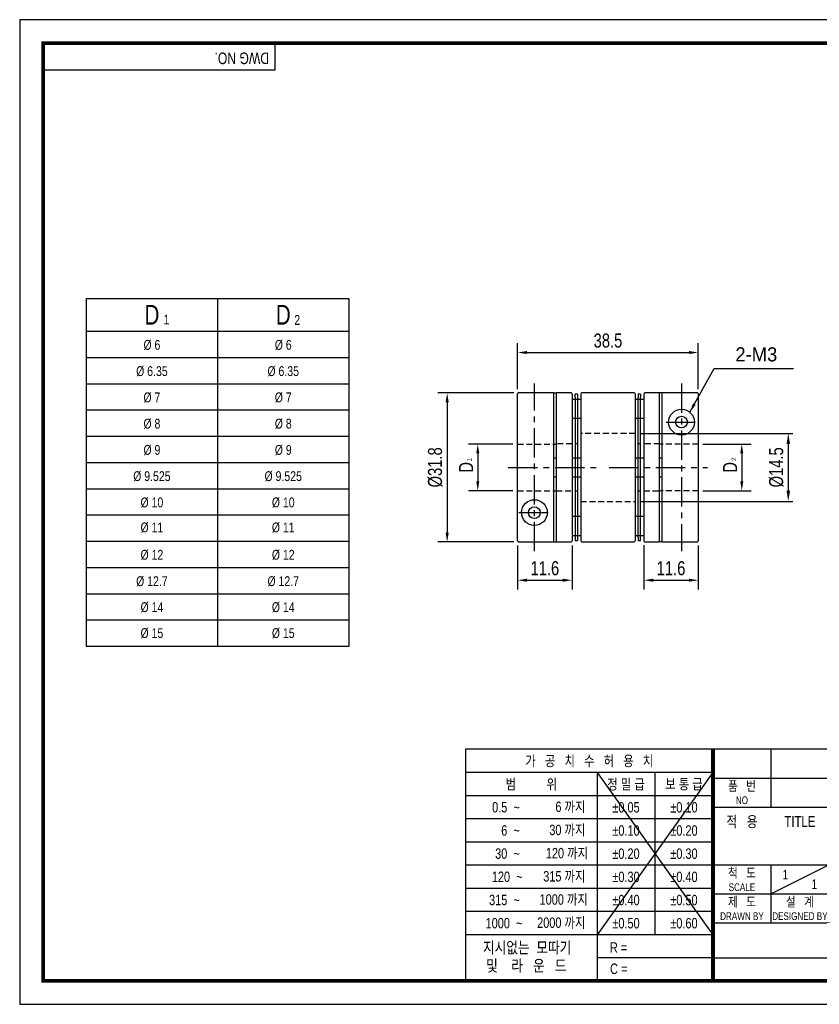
# Model space of a CAD drawing. Header units: millimetres. Extents: x 0 to 297, y 0 to 210.
# Tile 1 of 2: x 0 to 170, y 0 to 210. Entities that reach past the tile are written whole.
import ezdxf
from ezdxf.enums import TextEntityAlignment as Align

# ---------------------------------------------------------------- set-up
doc = ezdxf.new("R2010")
doc.units = ezdxf.units.MM
doc.header["$LTSCALE"] = 5
for name, pattern in [('CENTER', [2, 1.25, -0.25, 0.25, -0.25]), ('CENTER2', [1.125, 0.75, -0.125, 0.125, -0.125]), ('DASHED', [0.75, 0.5, -0.25]), ('HIDDEN', [0.375, 0.25, -0.125]), ('HIDDEN2', [0.1875, 0.125, -0.0625]), ('PHANTOM2', [1.25, 0.625, -0.125, 0.125, -0.125, 0.125, -0.125])]:
    doc.linetypes.add(name, pattern=pattern)
doc.layers.get('0').update_dxf_attribs({"linetype": 'CONTINUOUS'})
doc.layers.get('Defpoints').update_dxf_attribs({"linetype": 'CONTINUOUS'})
for name, color, linetype in [('BM', 2, 'CONTINUOUS'), ('C', 1, 'CENTER2'), ('CT', 1, 'CENTER'), ('D', 7, 'CONTINUOUS'), ('DIM', 7, 'CONTINUOUS'), ('H', 3, 'HIDDEN'), ('HD', 4, 'DASHED'), ('P', 4, 'PHANTOM2')]:
    doc.layers.add(name, color=color, linetype=linetype)
doc.styles.get("Standard").update_dxf_attribs({"font": 'Gulim.ttf', "width": 0.8, "height": 3})
doc.dimstyles.new('LIM', dxfattribs={"dimtxt": 2, "dimasz": 2, "dimexe": 2, "dimexo": 1, "dimgap": 1, "dimtad": 1, "dimdec": 3, "dimzin": 9, "dimdsep": 46, "dimtxsty": 'Standard', "dimcen": 3, "dimclrd": 1, "dimclre": 1, "dimadec": 0, "dimazin": 0, "dimtfac": 1, "dimtdec": 3, "dimtmove": 0, "dimatfit": 3, "dimfxl": 0, "dimtolj": 1, "dimtzin": 0, "dimarcsym": 0})
doc.dimstyles.get("Standard").update_dxf_attribs({"dimtxt": 0.18, "dimasz": 0.18, "dimexe": 0.18, "dimexo": 0.0625, "dimgap": 0.09, "dimtad": 0, "dimtih": 1, "dimtoh": 1, "dimdec": 4, "dimzin": 0, "dimdsep": 46, "dimtxsty": 'Standard', "dimcen": 0.09, "dimadec": 0, "dimazin": 0, "dimtfac": 1, "dimtdec": 4, "dimtofl": 0, "dimtmove": 0, "dimatfit": 3, "dimfxl": 0, "dimtolj": 1, "dimtzin": 0, "dimarcsym": 0})

# ---------------------------------------------------------------- blocks, each defined once
blk = doc.blocks.new('*D19')
at = {"layer": 'Defpoints', "color": 0}
for p in [(133.07, 98.93), (144.67, 98.82), (144.67, 90.45)]:
    blk.add_point(p, dxfattribs=at)
at = {"layer": 'DIM', "color": 1, "lineweight": -2}
for p, q in [((133.07, 97.93), (133.07, 88.45)), ((144.67, 97.82), (144.67, 88.45)), ((135.07, 90.45), (142.67, 90.45))]:
    blk.add_line(p, q, dxfattribs=at)
at = {"layer": 'DIM', "color": 1}
for points in [[(135.07, 90.78), (135.07, 90.12), (133.07, 90.45)], [(142.67, 90.78), (142.67, 90.12), (144.67, 90.45)]]:
    blk.add_solid(points, dxfattribs=at)
at = {"layer": 'DIM', "color": 0, "insert": (138.87, 92.99), "char_height": 3, "attachment_point": 5}
blk.add_mtext('\\A1;11.6', dxfattribs=at)
blk = doc.blocks.new('*D20')
at = {"layer": 'Defpoints', "color": 0}
for p in [(144.67, 139.01), (106.17, 130.21), (144.67, 130.21)]:
    blk.add_point(p, dxfattribs=at)
at = {"layer": 'DIM', "color": 1, "lineweight": -2}
for p, q in [((106.17, 131.21), (106.17, 141.01)), ((144.67, 131.21), (144.67, 141.01)), ((108.17, 139.01), (142.67, 139.01))]:
    blk.add_line(p, q, dxfattribs=at)
at = {"layer": 'DIM', "color": 1}
for points in [[(108.17, 139.34), (108.17, 138.68), (106.17, 139.01)], [(142.67, 139.34), (142.67, 138.68), (144.67, 139.01)]]:
    blk.add_solid(points, dxfattribs=at)
at = {"layer": 'DIM', "color": 0, "insert": (125.42, 141.55), "char_height": 3, "attachment_point": 5}
blk.add_mtext('\\A1;38.5', dxfattribs=at)
blk = doc.blocks.new('*D21')
at = {"layer": 'Defpoints', "color": 0}
for p in [(106.17, 98.82), (117.77, 98.82), (117.77, 90.45)]:
    blk.add_point(p, dxfattribs=at)
at = {"layer": 'DIM', "color": 1, "lineweight": -2}
for p, q in [((106.17, 97.82), (106.17, 88.45)), ((117.77, 97.82), (117.77, 88.45)), ((108.17, 90.45), (115.77, 90.45))]:
    blk.add_line(p, q, dxfattribs=at)
at = {"layer": 'DIM', "color": 1}
for points in [[(108.17, 90.78), (108.17, 90.12), (106.17, 90.45)], [(115.77, 90.78), (115.77, 90.12), (117.77, 90.45)]]:
    blk.add_solid(points, dxfattribs=at)
at = {"layer": 'DIM', "color": 0, "insert": (111.97, 92.99), "char_height": 3, "attachment_point": 5}
blk.add_mtext('\\A1;11.6', dxfattribs=at)
blk = doc.blocks.new('*D22')
at = {"layer": 'Defpoints', "color": 0}
for p in [(106.17, 119.49), (97.66, 109.54), (106.17, 109.54)]:
    blk.add_point(p, dxfattribs=at)
at = {"layer": 'DIM', "color": 1, "lineweight": -2}
for p, q in [((105.17, 119.49), (95.66, 119.49)), ((97.66, 117.49), (97.66, 111.54)), ((105.17, 109.54), (95.66, 109.54))]:
    blk.add_line(p, q, dxfattribs=at)
at = {"layer": 'DIM', "color": 1}
for points in [[(97.33, 117.49), (98, 117.49), (97.66, 119.49)], [(97.33, 111.54), (98, 111.54), (97.66, 109.54)]]:
    blk.add_solid(points, dxfattribs=at)
at = {"layer": 'DIM', "color": 0, "insert": (95.16, 114.52), "char_height": 3, "attachment_point": 5, "rotation": 90}
blk.add_mtext('\\A1;D', dxfattribs=at)
blk = doc.blocks.new('*D23')
at = {"layer": 'Defpoints', "color": 0}
for p in [(106.37, 130.41), (91.14, 98.62), (106.37, 98.62)]:
    blk.add_point(p, dxfattribs=at)
at = {"layer": 'DIM', "color": 1, "lineweight": -2}
for p, q in [((105.37, 130.41), (89.14, 130.41)), ((91.14, 128.41), (91.14, 100.62)), ((105.37, 98.62), (89.14, 98.62))]:
    blk.add_line(p, q, dxfattribs=at)
at = {"layer": 'DIM', "color": 1}
for points in [[(90.81, 128.41), (91.47, 128.41), (91.14, 130.41)], [(90.81, 100.62), (91.47, 100.62), (91.14, 98.62)]]:
    blk.add_solid(points, dxfattribs=at)
at = {"layer": 'DIM', "color": 0, "insert": (88.6, 114.52), "char_height": 3, "attachment_point": 5, "rotation": 90}
blk.add_mtext('\\A1;%%c31.8', dxfattribs=at)
blk = doc.blocks.new('*D18')
at = {"layer": 'Defpoints', "color": 0}
for p in [(144.67, 119.49), (144.67, 109.54), (153.95, 109.54)]:
    blk.add_point(p, dxfattribs=at)
at = {"layer": 'DIM', "color": 1, "lineweight": -2}
for p, q in [((145.67, 119.49), (155.95, 119.49)), ((153.95, 117.49), (153.95, 111.54)), ((145.67, 109.54), (155.95, 109.54))]:
    blk.add_line(p, q, dxfattribs=at)
at = {"layer": 'DIM', "color": 1}
for points in [[(153.62, 117.49), (154.28, 117.49), (153.95, 119.49)], [(153.62, 111.54), (154.28, 111.54), (153.95, 109.54)]]:
    blk.add_solid(points, dxfattribs=at)
at = {"layer": 'DIM', "color": 0, "insert": (151.45, 114.52), "char_height": 3, "attachment_point": 5, "rotation": 90}
blk.add_mtext('\\A1;D', dxfattribs=at)
blk = doc.blocks.new('*D39')
at = {"layer": 'D', "color": 1, "lineweight": -2}
for p, q in [((132.22, 121.77), (164.87, 121.77)), ((163.87, 119.47), (163.87, 109.57)), ((132.22, 107.27), (164.87, 107.27))]:
    blk.add_line(p, q, dxfattribs=at)
at = {"layer": 'D', "color": 1}
for points in [[(163.49, 119.47), (164.25, 119.47), (163.87, 121.77)], [(163.49, 109.57), (164.25, 109.57), (163.87, 107.27)]]:
    blk.add_solid(points, dxfattribs=at)
at = {"layer": 'Defpoints', "color": 0}
for p in [(131.22, 121.77), (131.22, 107.27), (163.87, 107.27)]:
    blk.add_point(p, dxfattribs=at)
at = {"layer": 'D', "insert": (161.33, 114.52), "char_height": 3, "attachment_point": 5, "rotation": 90}
blk.add_mtext('\\A1;%%C14.5', dxfattribs=at)

msp = doc.modelspace()

# ---------------------------------------------------------------- linework, layer by layer
for p, q in [((54.43705, 199.23234), (54.43705, 205)), ((54.43705, 199.23234), (5, 199.23234)), ((14.19612, 150.57025), (14.19612, 76.37025)), ((14.19612, 150.57025), (70.19612, 150.57025)), ((70.19612, 150.57025), (70.19612, 76.37025)), ((14.19612, 76.37025), (70.19612, 76.37025)), ((95.07575, 54.43705), (95.07575, 5)), ((147.8086, 54.43705), (95.07575, 54.43705)), ((292, 54.43705), (147.8086, 54.43705)), ((147.8086, 54.43705), (147.8086, 5)), ((160.16787, 54.43705), (160.16787, 42.07779)), ((147.8086, 49.42948), (95.07575, 49.42948)), ((147.8086, 49.42948), (123.09008, 14.82355)), ((123.09008, 49.42948), (147.8086, 14.82355)), ((123.09008, 49.42948), (123.09008, 5)), ((135.44934, 49.42948), (135.44934, 14.82355)), ((147.8086, 48.25742), (292, 48.25742)), ((147.8086, 44.48577), (95.07575, 44.48577)), ((147.8086, 42.07779), (292, 42.07779)), ((147.8086, 39.54207), (95.07575, 39.54207)), ((147.8086, 34.59837), (95.07575, 34.59837)), ((147.8086, 29.65466), (95.07575, 29.65466)), ((147.8086, 29.71852), (292, 29.71852)), ((160.16787, 23.53889), (172.52713, 29.71852)), ((160.16787, 29.71852), (160.16787, 17.35926)), ((147.8086, 24.71096), (95.07575, 24.71096)), ((147.8086, 23.53889), (221.96418, 23.53889)), ((147.8086, 19.76725), (95.07575, 19.76725)), ((147.8086, 17.35926), (292, 17.35926)), ((147.8086, 14.82355), (95.07575, 14.82355)), ((147.8086, 9.87984), (123.09008, 9.87984)), ((147.8086, 9.87984), (221.96418, 9.87984))]:
    msp.add_line(p, q)
at = {"color": 4}
for p, q in [((42.19612, 150.57025), (42.19612, 76.37025)), ((14.19612, 143.57025), (70.19612, 143.57025))]:
    msp.add_line(p, q, dxfattribs=at)
at = {"color": 1}
for p, q in [((14.19612, 137.97025), (70.19612, 137.97025)), ((14.19612, 132.37025), (70.19612, 132.37025)), ((14.19612, 126.77025), (70.19612, 126.77025)), ((14.19612, 121.17025), (70.19612, 121.17025)), ((14.19612, 115.57025), (70.19612, 115.57025)), ((14.19612, 109.97025), (70.19612, 109.97025)), ((14.19612, 104.37025), (70.19612, 104.37025)), ((14.19612, 98.77025), (70.19612, 98.77025)), ((14.19612, 93.17025), (70.19612, 93.17025)), ((14.19612, 87.57025), (70.19612, 87.57025)), ((14.19612, 81.97025), (70.19612, 81.97025))]:
    msp.add_line(p, q, dxfattribs=at)
msp.add_lwpolyline([(297, 210), (0, 210), (0, 0), (297, 0)], close=True)
msp.add_lwpolyline([(292, 205, 0.8, 0.8, 0), (5, 205, 0.8, 0.8, 0), (5, 5, 0.8, 0.8, 0), (292, 5, 0.8, 0.8, 0)], format="xyseb", close=True)
at = {"const_width": 0.82395}
msp.add_lwpolyline([(147.8086, 5), (147.8086, 54.43705)], dxfattribs=at)
at = {"layer": 'BM', "linetype": 'Continuous'}
for p, q in [((106.16669, 98.82488), (106.16669, 130.20895)), ((113.90002, 130.41691), (106.36669, 130.41691)), ((106.37212, 130.40905), (106.36669, 130.41691)), ((106.37212, 130.40905), (106.36669, 130.40905)), ((113.90002, 98.62478), (113.90002, 130.41691)), ((113.90002, 130.40905), (114.40002, 130.40905)), ((114.40002, 130.41691), (114.40002, 98.61691)), ((117.56669, 130.41691), (114.40002, 130.41691)), ((117.76669, 130.21691), (117.76669, 98.81691)), ((119.61669, 130.21691), (119.61669, 98.81691)), ((131.01669, 130.41691), (119.81669, 130.41691)), ((123.03884, 130.41691), (119.81669, 130.41691)), ((131.21669, 130.21691), (131.21669, 98.81691)), ((133.06669, 130.21691), (133.06669, 98.81691)), ((136.43336, 130.41691), (133.26669, 130.41691)), ((136.43336, 98.61691), (136.43336, 130.41691)), ((136.93336, 130.40905), (136.43336, 130.40905)), ((144.46669, 130.40905), (136.93336, 130.40905)), ((136.93336, 130.40905), (136.93336, 98.61691)), ((144.66669, 130.20895), (144.66669, 98.82488)), ((118.44169, 129.01691), (117.76669, 129.01691)), ((118.94169, 130.10761), (118.44169, 130.10761)), ((118.44169, 129.50718), (118.44169, 130.10761)), ((118.44169, 129.50718), (118.44169, 115.96648)), ((118.94169, 130.10761), (118.94169, 129.50718)), ((118.94169, 129.50718), (118.94169, 115.96648)), ((119.61669, 129.01691), (118.94169, 129.01691)), ((131.89169, 129.01691), (131.21669, 129.01691)), ((132.39169, 130.11691), (131.89169, 130.11691)), ((131.89169, 130.11691), (131.89169, 129.51648)), ((131.89169, 115.97579), (131.89169, 129.51648)), ((132.39169, 130.11691), (132.39169, 129.51648)), ((132.39169, 115.97579), (132.39169, 129.51648)), ((133.06669, 129.01691), (132.39169, 129.01691)), ((117.76669, 125.01691), (118.44169, 125.01691)), ((118.94169, 125.01691), (119.61669, 125.01691)), ((131.21669, 125.01691), (131.89169, 125.01691)), ((132.39169, 125.01691), (133.06669, 125.01691)), ((113.90002, 119.49185), (114.40002, 119.49185)), ((136.93336, 119.49185), (136.43336, 119.49185)), ((118.44169, 116.51691), (117.76669, 116.51691)), ((118.44169, 115.96648), (118.44169, 113.06734)), ((119.61669, 116.51691), (118.94169, 116.51691)), ((118.94169, 115.96648), (118.94169, 113.06734)), ((131.89169, 116.51691), (131.21669, 116.51691)), ((131.89169, 113.07665), (131.89169, 115.97579)), ((133.06669, 116.51691), (132.39169, 116.51691)), ((132.39169, 113.07665), (132.39169, 115.97579)), ((117.76669, 112.51691), (118.44169, 112.51691)), ((118.44169, 113.06734), (118.44169, 99.51734)), ((118.94169, 113.06734), (118.94169, 99.51734)), ((118.94169, 112.51691), (119.61669, 112.51691)), ((131.21669, 112.51691), (131.89169, 112.51691)), ((131.89169, 99.52665), (131.89169, 113.07665)), ((132.39169, 99.52665), (132.39169, 113.07665)), ((132.39169, 112.51691), (133.06669, 112.51691)), ((113.90002, 109.54198), (114.40002, 109.54198)), ((136.93336, 109.54198), (136.43336, 109.54198)), ((118.44169, 104.01691), (117.76669, 104.01691)), ((119.61669, 104.01691), (118.94169, 104.01691)), ((131.89169, 104.01691), (131.21669, 104.01691)), ((133.06669, 104.01691), (132.39169, 104.01691)), ((117.76669, 100.01691), (118.44169, 100.01691)), ((118.44169, 99.51734), (118.44169, 98.91691)), ((118.44169, 98.91691), (118.94169, 98.91691)), ((118.94169, 100.01691), (119.61669, 100.01691)), ((118.94169, 99.51734), (118.94169, 98.91691)), ((131.21669, 100.01691), (131.89169, 100.01691)), ((131.89169, 99.52665), (131.89169, 98.92622)), ((131.89169, 98.92622), (132.39169, 98.92622)), ((132.39169, 100.01691), (133.06669, 100.01691)), ((132.39169, 98.92622), (132.39169, 99.52665)), ((106.36669, 98.62478), (113.90002, 98.62478)), ((113.90002, 98.62478), (114.40002, 98.62478)), ((114.40002, 98.61691), (117.56669, 98.61691)), ((119.81669, 98.61691), (123.03884, 98.61691)), ((119.81669, 98.61691), (131.01669, 98.61691)), ((133.26669, 98.61691), (136.43336, 98.61691)), ((136.93336, 98.62478), (136.43336, 98.62478)), ((136.93336, 98.61691), (144.46669, 98.61691)), ((144.46125, 98.62478), (144.46669, 98.61691)), ((144.46125, 98.62478), (144.46669, 98.62478))]:
    msp.add_line(p, q, dxfattribs=at)
for centre, radius in [((141.10002, 124.16691), 2.75), ((141.10002, 124.16691), 1.25), ((109.73336, 104.86691), 2.75), ((109.73336, 104.86691), 1.25)]:
    msp.add_circle(centre, radius, dxfattribs=at)
for centre, radius, start, end in [((106.36674, 130.209), 0.20005, 90.0142211, 180.0144836), ((117.56669, 130.21691), 0.2, 0, 90), ((119.81669, 130.21691), 0.2, 90, 180), ((131.01669, 130.21691), 0.2, 0, 90), ((133.26669, 130.21691), 0.2, 90, 180), ((144.46664, 130.209), 0.20005, 359.9855044, 89.9857909), ((106.36674, 98.82483), 0.20005, 179.9855044, 269.9857909), ((117.56669, 98.81691), 0.2, 270, 0), ((119.81669, 98.81691), 0.2, 180, 270), ((131.01669, 98.81691), 0.2, 270, 0), ((133.26669, 98.81691), 0.2, 180, 270), ((144.46664, 98.82483), 0.20005, 270.0142211, 0.0144836)]:
    msp.add_arc(centre, radius, start, end, dxfattribs=at)
at = {"layer": 'BM', "linetype": 'HIDDEN2'}
msp.add_arc((106.36674, 130.209), 0.20005, 90.0142211, 101.1843354, dxfattribs=at)
at = {"layer": 'C'}
msp.add_line((147.8086, 49.42948), (147.8086, 49.39613), dxfattribs=at)
at = {"layer": 'CT'}
for p, q in [((109.73336, 96.62478), (109.73336, 132.41691)), ((141.10002, 132.40905), (141.10002, 96.61691)), ((104.16669, 114.51691), (123.03884, 114.51691)), ((125.65399, 114.51691), (146.66669, 114.51691))]:
    msp.add_line(p, q, dxfattribs=at)
at = {"layer": 'D', "color": 1, "linetype": 'CENTER'}
for p, q in [((137.80002, 124.16691), (144.40002, 124.16691)), ((106.43336, 104.86691), (113.03336, 104.86691))]:
    msp.add_line(p, q, dxfattribs=at)
at = {"layer": 'H'}
msp.add_line((147.8086, 49.31275), (147.8086, 49.27106), dxfattribs=at)
at = {"layer": 'HD', "linetype": 'HIDDEN2'}
for p, q in [((118.94169, 129.01691), (118.44169, 129.01691)), ((132.39169, 129.01691), (131.89169, 129.01691)), ((118.44169, 125.01691), (118.94169, 125.01691)), ((131.89169, 125.01691), (132.39169, 125.01691)), ((118.94169, 119.51691), (118.44169, 119.51691)), ((132.39169, 119.51691), (131.89169, 119.51691)), ((114.40002, 116.51691), (113.90002, 116.51691)), ((118.94169, 116.51691), (118.44169, 116.51691)), ((132.39169, 116.51691), (131.89169, 116.51691)), ((136.93336, 116.51691), (136.43336, 116.51691)), ((113.90002, 112.51691), (114.40002, 112.51691)), ((118.44169, 112.51691), (118.94169, 112.51691)), ((131.89169, 112.51691), (132.39169, 112.51691)), ((136.43336, 112.51691), (136.93336, 112.51691)), ((118.44169, 109.51691), (118.94169, 109.51691)), ((131.89169, 109.51691), (132.39169, 109.51691)), ((118.94169, 104.01691), (118.44169, 104.01691)), ((132.39169, 104.01691), (131.89169, 104.01691)), ((118.44169, 100.01691), (118.94169, 100.01691)), ((131.89169, 100.01691), (132.39169, 100.01691))]:
    msp.add_line(p, q, dxfattribs=at)
at = {"layer": 'HD', "linetype": 'HIDDEN'}
for p, q in [((131.21669, 121.76691), (119.61669, 121.76691)), ((106.16669, 119.49185), (113.90002, 119.49185)), ((117.76669, 119.51691), (114.40002, 119.51691)), ((136.43336, 119.51691), (133.06669, 119.51691)), ((144.66669, 119.49185), (136.93336, 119.49185)), ((106.16669, 109.54198), (113.90002, 109.54198)), ((114.40002, 109.51691), (117.76669, 109.51691)), ((133.06669, 109.51691), (136.43336, 109.51691)), ((144.66669, 109.54198), (136.93336, 109.54198)), ((119.61669, 107.26691), (131.21669, 107.26691))]:
    msp.add_line(p, q, dxfattribs=at)
at = {"layer": 'P'}
msp.add_line((147.8086, 49.22104), (147.8086, 49.16267), dxfattribs=at)

# ---------------------------------------------------------------- texts
for s, insert, char_height, width, attachment_point in [('D', (28.19612, 147.07025), 4.2, 28, 5), ('D', (56.19612, 147.07025), 4.2, 28, 5), ('1', (30.69194, 147.09513), 2.1, 6.3, 1), ('2', (58.56232, 147.01467), 2.1, 3.36, 1)]:
    msp.add_mtext(s, dxfattribs=dict(insert=insert, char_height=char_height, width=width, attachment_point=attachment_point))
at = {"ltscale": 25.4, "char_height": 2.1, "width": 28, "attachment_point": 5}
for s, insert in [('%%C{\\f??|b0|i0|c0|p49; \\f??|b0|i0|c129|p49;6}', (28.19612, 140.60656)), ('%%C{\\f??|b0|i0|c0|p49; \\f??|b0|i0|c129|p49;6}', (56.19612, 140.60656)), ('%%C{\\f??|b0|i0|c0|p49; \\f??|b0|i0|c129|p49;6.35}', (28.19612, 135.00656)), ('%%C{\\f??|b0|i0|c0|p49; \\f??|b0|i0|c129|p49;6.35}', (56.19612, 135.00656)), ('%%C{\\f??|b0|i0|c0|p49; \\f??|b0|i0|c129|p49;7}', (28.19612, 129.40656)), ('%%C{\\f??|b0|i0|c0|p49; \\f??|b0|i0|c129|p49;7}', (56.19612, 129.40656)), ('%%C{\\f??|b0|i0|c0|p49; \\f??|b0|i0|c129|p49;8}', (28.19612, 123.80656)), ('%%C{\\f??|b0|i0|c0|p49; \\f??|b0|i0|c129|p49;8}', (56.19612, 123.80656)), ('%%C{\\f??|b0|i0|c0|p49; \\f??|b0|i0|c129|p49;9}', (28.19612, 118.20656)), ('%%C{\\f??|b0|i0|c0|p49; \\f??|b0|i0|c129|p49;9}', (56.19612, 118.20656)), ('%%C{\\f??|b0|i0|c0|p49; \\f??|b0|i0|c129|p49;9.525}', (28.19612, 112.60656)), ('%%C{\\f??|b0|i0|c0|p49; \\f??|b0|i0|c129|p49;9.525}', (56.19612, 112.60656)), ('%%C{\\f??|b0|i0|c0|p49; \\f??|b0|i0|c129|p49;10}', (28.19612, 107.00656)), ('%%C{\\f??|b0|i0|c0|p49; \\f??|b0|i0|c129|p49;10}', (56.19612, 107.00656)), ('%%C{\\f??|b0|i0|c0|p49; \\f??|b0|i0|c129|p49;11}', (28.19612, 101.66909)), ('%%C{\\f??|b0|i0|c0|p49; \\f??|b0|i0|c129|p49;11}', (56.19612, 101.66909)), ('%%C{\\f??|b0|i0|c0|p49; \\f??|b0|i0|c129|p49;12}', (28.19612, 95.8374)), ('%%C{\\f??|b0|i0|c0|p49; \\f??|b0|i0|c129|p49;12}', (56.19612, 95.8374)), ('%%C{\\f??|b0|i0|c0|p49; \\f??|b0|i0|c129|p49;12.7}', (28.19612, 90.2034)), ('%%C{\\f??|b0|i0|c0|p49; \\f??|b0|i0|c129|p49;12.7}', (56.19612, 90.2034)), ('%%C{\\f??|b0|i0|c0|p49; \\f??|b0|i0|c129|p49;14}', (28.19612, 84.66824)), ('%%C{\\f??|b0|i0|c0|p49; \\f??|b0|i0|c129|p49;14}', (56.19612, 84.66824)), ('%%C{\\f??|b0|i0|c0|p49; \\f??|b0|i0|c129|p49;15}', (28.19612, 79.13308)), ('%%C{\\f??|b0|i0|c0|p49; \\f??|b0|i0|c129|p49;15}', (56.19612, 79.13308))]:
    msp.add_mtext(s, dxfattribs=dict(at, insert=insert))
at = {"layer": 'D', "width": 0.8}
msp.add_text('DWG NO.', height=2.471852, rotation=180, dxfattribs=at).set_placement((53.16809, 203.00065))
for s, height, p in [('가   공   치   수   허   용   치', 2.2246672, (121.44218, 51.93326)), ('범          위', 2.2246672, (109.08292, 46.95763)), ('정 밀 급', 2.224667, (129.26971, 46.95763)), ('보 통 급', 2.224667, (141.62897, 46.95763)), ('품   번', 2.059877, (153.98824, 46.60952)), ('NO', 1.647902, (153.98824, 43.5197)), ('%%p0.05', 2.224667, (129.26971, 42.01392)), ('%%p0.10', 2.224667, (141.62897, 42.01392)), ('적   용', 2.307062, (153.98824, 38.98797)), ('TITLE', 2.307062, (166.3475, 38.98797)), ('%%p0.10', 2.224667, (129.26971, 37.07022)), ('%%p0.20', 2.224667, (141.62897, 37.07022)), ('%%p0.20', 2.224667, (129.26971, 32.12651)), ('%%p0.30', 2.224667, (141.62897, 32.12651)), ('척   도', 2.059877, (153.98824, 28.07062)), ('%%p0.30', 2.224667, (129.26971, 27.18281)), ('%%p0.40', 2.224667, (141.62897, 27.18281)), ('1', 2.05988, (163.25768, 27.65865)), ('SCALE', 1.647902, (153.98824, 24.98081)), ('1', 2.05988, (169.43731, 25.59877)), ('%%p0.40', 2.224667, (129.26971, 22.2391)), ('%%p0.50', 2.224667, (141.62897, 22.2391)), ('제   도', 2.059877, (153.98824, 21.89099)), ('설   계', 2.059877, (166.3475, 21.89099)), ('%%p0.50', 2.224667, (129.26971, 17.2954)), ('%%p0.60', 2.224667, (141.62897, 17.2954))]:
    msp.add_text(s, height=height, dxfattribs=at).set_placement(p, align=Align.MIDDLE)
for s, height, p in [('DRAWN BY', 1.647902, (153.98824, 17.97719)), ('DESIGNED BY', 1.6479017, (166.3475, 17.97719))]:
    msp.add_text(s, height=height, dxfattribs=at).set_placement(p, align=Align.CENTER)
at = {"layer": 'D', "linetype": 'ByBlock', "width": 0.8}
for s, height, p in [('지시없는  모따기', 2.471852, (98.78304, 10.86753)), ('및    라   운   드', 2.4718525, (99.46232, 6.99683))]:
    msp.add_text(s, height=height, dxfattribs=at).set_placement(p)
at = {"layer": 'D', "width": 0.8}
for s, p in [('R = ', (125.83895, 10.9999)), ('C = ', (125.87797, 6.47764))]:
    msp.add_text(s, height=2.224667, dxfattribs=at).set_placement(p)
at = {"layer": 'D', "char_height": 2.224667, "attachment_point": 6}
for s, insert, width in [('0.5  ~', (106.61106, 42.01392), 8.2310624), ('6 까지', (120.61823, 42.01392), 9.8035318), ('6  ~', (106.61106, 37.07022), 8.2310216), ('30 까지', (120.61823, 37.07022), 9.8034906), ('120 까지', (121.17583, 32.12651), 12.6524242), ('30  ~', (106.61106, 32.12651), 8.2310216), ('120  ~', (107.1976, 27.18281), 8.9379913), ('315 까지', (120.61823, 27.18281), 12.0977814), ('315  ~', (106.61106, 22.2391), 9.885083), ('1000 까지', (121.14261, 22.2391), 13.3822846), ('2000 까지', (120.61823, 17.2954), 12.974319), ('1000  ~', (107.17041, 17.2954), 14.528725)]:
    msp.add_mtext(s, dxfattribs=dict(at, insert=insert, width=width))
at = {"layer": 'DIM'}
msp.add_text('2-M3', height=3, dxfattribs=at).set_placement((152.58805, 137.12466))
at = {"layer": 'DIM', "char_height": 1, "attachment_point": 1, "rotation": 90}
for s, insert, width in [('1', (95.34124, 115.80992), 7.4), ('2', (151.73251, 115.88558), 7.8)]:
    msp.add_mtext(s, dxfattribs=dict(at, insert=insert, width=width))

# ---------------------------------------------------------------- dimensions: what is measured, and where the dimension line sits
at = {"layer": 'D'}
dim = msp.add_linear_dim(base=(163.86892, 107.26691), p1=(131.21669, 121.76691), p2=(131.21669, 107.26691), angle=90, text='%%C14.5', dimstyle='Standard', override={"dimtxt": 2, "dimasz": 2.3, "dimexe": 1, "dimexo": 1, "dimgap": 1, "dimtad": 1, "dimtih": 0, "dimtoh": 0, "dimzin": 8, "dimcen": 1, "dimclrd": 1, "dimclre": 1, "dimclrt": 256, "dimadec": 4, "dimazin": 2, "dimtfac": 0.5, "dimtix": 1, "dimtofl": 1, "dimtmove": 2, "dimtzin": 8}, dxfattribs=at)
dim.commit()
dim.dimension.update_dxf_attribs({"geometry": '*D39', "text_midpoint": (161.32698, 114.51691)})
at = {"layer": 'DIM'}
for base, p1, p2, picture, middle in [((144.66669, 139.00965), (106.16669, 130.20895), (144.66669, 130.20895), '*D20', (125.41669, 141.5476)), ((117.76669, 90.44926), (106.16669, 98.82488), (117.76669, 98.81691), '*D21', (111.96669, 92.99121)), ((144.66669, 90.44926), (133.06669, 98.92622), (144.66669, 98.82488), '*D19', (138.86669, 92.99121))]:
    dim = msp.add_linear_dim(base=base, p1=p1, p2=p2, dimstyle='LIM', dxfattribs=at)
    dim.commit()
    dim.dimension.update_dxf_attribs({"geometry": picture, "text_midpoint": middle})
for base, p1, p2, text, picture, middle in [((91.13875, 98.62478), (106.37212, 130.40905), (106.36669, 98.62478), '%%c31.8', '*D23', (88.5968, 114.51691)), ((97.66386, 109.54198), (106.16669, 119.49185), (106.16669, 109.54198), 'D', '*D22', (95.16187, 114.51691)), ((153.94945, 109.54198), (144.66669, 119.49185), (144.66669, 109.54198), 'D', '*D18', (151.44746, 114.51691))]:
    dim = msp.add_linear_dim(base=base, p1=p1, p2=p2, angle=90, text=text, dimstyle='LIM', dxfattribs=at)
    dim.commit()
    dim.dimension.update_dxf_attribs({"geometry": picture, "text_midpoint": middle})

# ---------------------------------------------------------------- leaders
msp.add_leader([(142.87361, 126.26855), (148.05056, 135.6032), (164.97727, 135.62395)], dimstyle='LIM', override={"dimgap": 1, "dimtad": 0}, dxfattribs=at)

doc.saveas('drawing.dxf')
